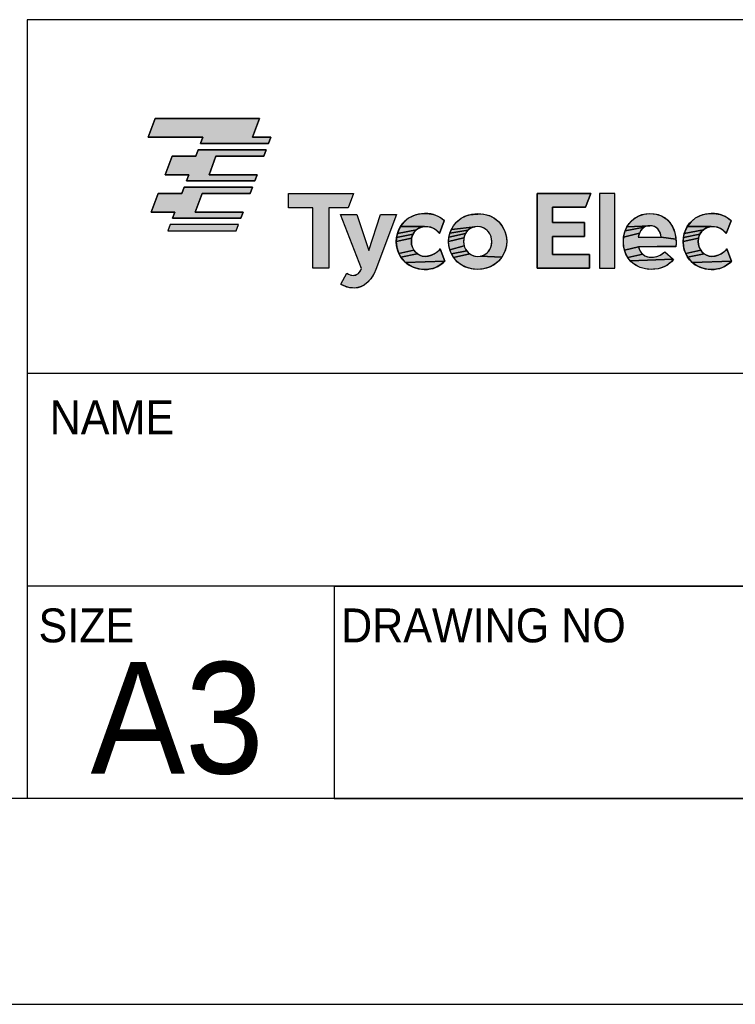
# Model space of a CAD drawing. Extents: x 0 to 420, y 0 to 297.
# Tile 3 of 7: x 273 to 305, y 0 to 44. Entities that reach past the tile are written whole.
import ezdxf

# ---------------------------------------------------------------- set-up
doc = ezdxf.new("R2010")
doc.units = 0
doc.header["$LTSCALE"] = 23.1
doc.layers.get('0').update_dxf_attribs({"linetype": 'CONTINUOUS'})
doc.layers.add('DRAFT_ENTITY', color=7, linetype='CONTINUOUS')
doc.styles.get("Standard").update_dxf_attribs({"font": 'txt', "width": 0.95})

# ---------------------------------------------------------------- blocks, each defined once
blk = doc.blocks.new('TE_H_SMALL_1CPOS_BL0', base_point=(299.304, 35.924))
at = {"linetype": 'CONTINUOUS'}
for points in [[(283.853, 39.724), (283.541, 38.886), (284.366, 38.886), (284.262, 38.606), (281.203, 38.606), (281.307, 38.886), (278.856, 38.886), (279.169, 39.724)], [(284.158, 38.326), (284.054, 38.044), (281.903, 38.044), (281.591, 37.206), (283.743, 37.206), (283.64, 36.928), (280.58, 36.928), (280.683, 37.206), (279.623, 37.206), (279.935, 38.045), (280.995, 38.045), (281.099, 38.326)], [(283.536, 36.649), (283.432, 36.37), (281.28, 36.37), (280.969, 35.532), (283.122, 35.532), (283.018, 35.252), (279.958, 35.252), (280.062, 35.531), (279.001, 35.531), (279.312, 36.371), (280.373, 36.371), (280.477, 36.649)], [(288.075, 36.365), (287.836, 35.723), (286.96, 35.723), (286.96, 33.01), (286.249, 33.01), (286.249, 35.723), (285.15, 35.723), (285.149, 36.365)], [(296.31, 33.013), (296.31, 36.366), (298.71, 36.366), (298.48, 35.749), (296.998, 35.749), (296.998, 35.06), (298.431, 35.06), (298.431, 34.443), (296.998, 34.443), (296.998, 33.629), (298.651, 33.629), (298.651, 33.013)], [(288.762, 33.812), (288.763, 33.813), (289.278, 35.42), (289.999, 35.42), (289.072, 32.952), (289.069, 32.944), (288.97, 32.729), (288.849, 32.543), (288.713, 32.39), (288.568, 32.272), (288.416, 32.19), (288.262, 32.141), (288.107, 32.124), (288.001, 32.129), (287.902, 32.14), (287.722, 32.186), (287.55, 32.262), (287.499, 32.291), (287.77, 32.786), (287.822, 32.758), (287.955, 32.707), (288.062, 32.691), (288.105, 32.695), (288.201, 32.724), (288.291, 32.783), (288.37, 32.875), (288.433, 33.002), (287.488, 35.42), (288.223, 35.42)], [(291.063, 35.455), (291.254, 35.468), (291.467, 35.455), (291.653, 35.42), (291.817, 35.362), (291.964, 35.283), (292.099, 35.18), (292.14, 35.143), (291.925, 34.574), (291.883, 34.622), (291.775, 34.723), (291.661, 34.797), (291.537, 34.848), (291.401, 34.876), (291.249, 34.878), (290.178, 34.884), (290.284, 35.031), (290.409, 35.159), (290.552, 35.267), (290.71, 35.353), (290.881, 35.416)], [(294.04, 35.412), (294.222, 35.344), (294.39, 35.251), (294.539, 35.135), (294.605, 35.072), (294.723, 34.927), (294.818, 34.766), (294.887, 34.592), (294.929, 34.408), (294.943, 34.217), (294.929, 34.026), (294.887, 33.842), (294.818, 33.667), (294.723, 33.505), (293.744, 33.553), (293.838, 33.574), (293.925, 33.608), (294.003, 33.654), (294.073, 33.711), (294.134, 33.78), (294.184, 33.86), (294.224, 33.95), (294.252, 34.048), (294.266, 34.153), (294.268, 34.208), (294.261, 34.313), (294.239, 34.414), (294.222, 34.467), (294.18, 34.557), (294.127, 34.639), (294.063, 34.709), (293.991, 34.769), (293.911, 34.816), (293.825, 34.85), (293.732, 34.871), (293.633, 34.878), (293.532, 34.871), (292.458, 34.757), (292.553, 34.919), (292.672, 35.066), (292.743, 35.135), (292.894, 35.251), (293.062, 35.344), (293.245, 35.412), (293.846, 35.454)], [(301.178, 35.454), (301.363, 35.468), (301.559, 35.454), (301.737, 35.416), (301.897, 35.354), (302.04, 35.27), (302.166, 35.164), (302.276, 35.037), (302.37, 34.888), (302.445, 34.717), (302.499, 34.524), (302.53, 34.314), (301.871, 34.406), (301.869, 34.422), (301.851, 34.508), (301.827, 34.586), (301.796, 34.655), (301.759, 34.716), (301.717, 34.769), (301.67, 34.813), (301.619, 34.85), (301.562, 34.88), (301.501, 34.901), (301.434, 34.914), (301.363, 34.918), (300.334, 34.863), (300.434, 35.016), (300.554, 35.149), (300.69, 35.261), (300.84, 35.35), (301.004, 35.415)], [(303.923, 35.455), (304.114, 35.468), (304.327, 35.455), (304.513, 35.42), (304.677, 35.362), (304.824, 35.283), (304.959, 35.18), (305, 35.143), (304.785, 34.574), (304.744, 34.622), (304.636, 34.722), (304.521, 34.797), (304.397, 34.848), (304.262, 34.876), (304.11, 34.878), (303.038, 34.884), (303.144, 35.03), (303.27, 35.159), (303.413, 35.267), (303.571, 35.353), (303.741, 35.416)], [(301.163, 34.879), (301.106, 34.85), (300.256, 34.692), (300.334, 34.863), (301.363, 34.918), (301.291, 34.914), (301.225, 34.901)], [(290.715, 34.489), (290.677, 34.358), (289.989, 34.208), (290.003, 34.396), (290.739, 34.54)], [(290.809, 34.65), (290.739, 34.54), (290.003, 34.396), (290.042, 34.577), (290.898, 34.74)], [(291.003, 34.81), (290.898, 34.74), (290.042, 34.577), (290.106, 34.749), (290.178, 34.884), (291.249, 34.878), (291.121, 34.856)], [(293.052, 34.475), (293.024, 34.377), (292.333, 34.208), (292.347, 34.399), (293.091, 34.564)], [(293.142, 34.644), (293.091, 34.564), (292.347, 34.399), (292.389, 34.583), (293.203, 34.713)], [(293.273, 34.771), (293.203, 34.713), (292.389, 34.583), (292.458, 34.757), (293.532, 34.871), (293.437, 34.85), (293.351, 34.817)], [(301.871, 34.406), (302.53, 34.314), (302.537, 34.154), (302.53, 33.997), (300.85, 33.978), (300.223, 33.82), (300.184, 34.007), (300.17, 34.208), (300.184, 34.405), (300.889, 34.58), (300.862, 34.5), (300.841, 34.411), (300.84, 34.406), (301.063, 34.406), (301.508, 34.406), (301.842, 34.406)], [(300.961, 34.713), (300.922, 34.651), (300.889, 34.58), (300.184, 34.405), (300.224, 34.595), (300.256, 34.692), (301.106, 34.85), (301.053, 34.813), (301.005, 34.767)], [(303.576, 34.489), (303.538, 34.358), (302.85, 34.208), (302.863, 34.396), (303.599, 34.54)], [(303.669, 34.649), (303.599, 34.54), (302.863, 34.396), (302.902, 34.577), (303.758, 34.74)], [(303.863, 34.81), (303.758, 34.74), (302.902, 34.577), (302.966, 34.749), (303.038, 34.884), (304.11, 34.878), (303.981, 34.856)], [(290.664, 34.217), (290.677, 34.077), (290.715, 33.945), (290.777, 33.825), (290.105, 33.67), (290.042, 33.841), (290.003, 34.021), (289.989, 34.208), (290.677, 34.358)], [(293.008, 34.217), (293.015, 34.112), (293.036, 34.011), (292.389, 33.833), (292.347, 34.016), (292.333, 34.208), (293.024, 34.377), (293.01, 34.272)], [(293.096, 33.867), (293.149, 33.786), (292.458, 33.659), (292.389, 33.833), (293.036, 34.011), (293.054, 33.958)], [(303.525, 34.217), (303.538, 34.077), (303.576, 33.945), (303.638, 33.825), (302.966, 33.67), (302.902, 33.84), (302.863, 34.021), (302.85, 34.208), (303.538, 34.358)], [(290.837, 33.747), (290.931, 33.661), (290.193, 33.512), (290.105, 33.67), (290.777, 33.825)], [(291.277, 33.546), (291.422, 33.559), (291.561, 33.596), (291.694, 33.657), (291.818, 33.741), (291.925, 33.842), (291.957, 33.88), (292.163, 33.327), (290.404, 33.267), (290.279, 33.395), (290.193, 33.512), (290.931, 33.661), (291.038, 33.598), (291.154, 33.559)], [(293.212, 33.715), (293.285, 33.656), (292.553, 33.498), (292.458, 33.659), (293.149, 33.786)], [(293.642, 33.546), (293.744, 33.553), (294.723, 33.505), (294.604, 33.359), (294.533, 33.29), (294.382, 33.174), (294.214, 33.081), (294.031, 33.013), (293.837, 32.971), (293.633, 32.957), (293.429, 32.971), (293.235, 33.013), (293.053, 33.081), (292.886, 33.173), (292.736, 33.289), (292.671, 33.353), (292.553, 33.498), (293.285, 33.656), (293.365, 33.609), (293.451, 33.574), (293.544, 33.553)], [(300.894, 33.841), (300.957, 33.73), (301.038, 33.641), (300.374, 33.49), (300.287, 33.647), (300.223, 33.82), (300.85, 33.978)], [(301.439, 33.506), (301.589, 33.517), (301.723, 33.554), (301.85, 33.617), (301.98, 33.714), (302.024, 33.753), (302.405, 33.416), (300.483, 33.35), (300.374, 33.49), (301.038, 33.641), (301.135, 33.574), (301.249, 33.53), (301.382, 33.507)], [(303.697, 33.747), (303.792, 33.661), (303.053, 33.511), (302.966, 33.67), (303.638, 33.825)], [(304.137, 33.546), (304.282, 33.559), (304.421, 33.596), (304.555, 33.657), (304.678, 33.741), (304.785, 33.842), (304.817, 33.88), (305.023, 33.327), (303.265, 33.266), (303.139, 33.395), (303.053, 33.511), (303.792, 33.661), (303.898, 33.597), (304.015, 33.559)], [(292.108, 33.275), (292.08, 33.249), (291.941, 33.144), (291.794, 33.064), (291.634, 33.006), (291.453, 32.969), (291.245, 32.957), (291.055, 32.97), (290.875, 33.008), (290.705, 33.072), (290.547, 33.158), (290.404, 33.267), (292.163, 33.327), (292.15, 33.314)], [(302.409, 33.397), (302.283, 33.265), (302.144, 33.157), (301.99, 33.071), (301.821, 33.009), (301.729, 32.986), (301.299, 32.962), (301.105, 32.993), (300.925, 33.048), (300.76, 33.128), (300.612, 33.229), (300.483, 33.35), (302.405, 33.416), (302.416, 33.406)], [(304.969, 33.275), (304.94, 33.249), (304.801, 33.143), (304.655, 33.063), (304.495, 33.005), (304.313, 32.969), (304.105, 32.956), (303.916, 32.97), (303.735, 33.008), (303.565, 33.071), (303.407, 33.158), (303.265, 33.266), (305.023, 33.327), (305.01, 33.314)]]:
    blk.add_hatch(color=2, dxfattribs=at).paths.add_polyline_path(points)
at = {"color": 2, "linetype": 'CONTINUOUS'}
for p, q in [((279.169, 39.724), (278.856, 38.886)), ((279.169, 39.724), (278.856, 38.886)), ((283.853, 39.724), (279.169, 39.724)), ((283.853, 39.724), (279.169, 39.724)), ((283.541, 38.886), (283.853, 39.724)), ((283.541, 38.886), (283.853, 39.724)), ((278.856, 38.886), (281.307, 38.886)), ((278.856, 38.886), (281.307, 38.886)), ((281.307, 38.886), (281.203, 38.606)), ((281.307, 38.886), (281.203, 38.606)), ((284.366, 38.886), (283.541, 38.886)), ((284.366, 38.886), (283.541, 38.886)), ((284.262, 38.606), (284.366, 38.886)), ((284.262, 38.606), (284.366, 38.886)), ((281.203, 38.606), (284.262, 38.606)), ((281.203, 38.606), (284.262, 38.606)), ((279.935, 38.045), (279.623, 37.206)), ((279.935, 38.045), (279.623, 37.206)), ((280.995, 38.045), (279.935, 38.045)), ((280.995, 38.045), (279.935, 38.045)), ((281.099, 38.326), (280.995, 38.045)), ((281.099, 38.326), (280.995, 38.045)), ((284.158, 38.326), (281.099, 38.326)), ((284.158, 38.326), (281.099, 38.326)), ((281.591, 37.206), (281.903, 38.044)), ((281.591, 37.206), (281.903, 38.044)), ((281.903, 38.044), (284.054, 38.044)), ((281.903, 38.044), (284.054, 38.044)), ((284.054, 38.044), (284.158, 38.326)), ((284.054, 38.044), (284.158, 38.326)), ((279.623, 37.206), (280.683, 37.206)), ((279.623, 37.206), (280.683, 37.206)), ((280.683, 37.206), (280.58, 36.928)), ((280.683, 37.206), (280.58, 36.928)), ((283.743, 37.206), (281.591, 37.206)), ((283.743, 37.206), (281.591, 37.206)), ((283.64, 36.928), (283.743, 37.206)), ((283.64, 36.928), (283.743, 37.206)), ((280.58, 36.928), (283.64, 36.928)), ((280.58, 36.928), (283.64, 36.928)), ((279.312, 36.371), (279.001, 35.531)), ((279.312, 36.371), (279.001, 35.531)), ((280.373, 36.371), (279.312, 36.371)), ((280.373, 36.371), (279.312, 36.371)), ((280.477, 36.649), (280.373, 36.371)), ((280.477, 36.649), (280.373, 36.371)), ((283.536, 36.649), (280.477, 36.649)), ((283.536, 36.649), (280.477, 36.649)), ((280.969, 35.532), (281.28, 36.37)), ((280.969, 35.532), (281.28, 36.37)), ((281.28, 36.37), (283.432, 36.37)), ((281.28, 36.37), (283.432, 36.37)), ((283.432, 36.37), (283.536, 36.649)), ((283.432, 36.37), (283.536, 36.649)), ((285.149, 36.365), (288.075, 36.365)), ((285.15, 35.723), (285.149, 36.365)), ((285.15, 35.723), (285.149, 36.365)), ((285.149, 36.365), (288.075, 36.365)), ((288.075, 36.365), (287.836, 35.723)), ((288.075, 36.365), (287.836, 35.723)), ((296.31, 36.366), (296.31, 33.013)), ((298.71, 36.366), (296.31, 36.366)), ((298.71, 36.366), (296.31, 36.366)), ((296.31, 36.366), (296.31, 33.013)), ((298.48, 35.749), (298.71, 36.366)), ((298.48, 35.749), (298.71, 36.366)), ((299.784, 36.363), (299.1, 36.363)), ((299.1, 36.363), (299.1, 33.011)), ((299.784, 36.363), (299.1, 36.363)), ((299.1, 36.363), (299.1, 33.011)), ((299.784, 33.011), (299.784, 36.363)), ((299.784, 33.011), (299.784, 36.363)), ((279.001, 35.531), (280.062, 35.531)), ((279.001, 35.531), (280.062, 35.531)), ((280.062, 35.531), (279.958, 35.252)), ((280.062, 35.531), (279.958, 35.252)), ((283.122, 35.532), (280.969, 35.532)), ((283.122, 35.532), (280.969, 35.532)), ((283.018, 35.252), (283.122, 35.532)), ((283.018, 35.252), (283.122, 35.532)), ((286.249, 35.723), (285.15, 35.723)), ((286.249, 35.723), (285.15, 35.723)), ((286.249, 33.01), (286.249, 35.723)), ((286.249, 33.01), (286.249, 35.723)), ((287.836, 35.723), (286.96, 35.723)), ((286.96, 35.723), (286.96, 33.01)), ((287.836, 35.723), (286.96, 35.723)), ((286.96, 35.723), (286.96, 33.01)), ((296.998, 35.06), (296.998, 35.749)), ((296.998, 35.749), (298.48, 35.749)), ((296.998, 35.06), (296.998, 35.749)), ((296.998, 35.749), (298.48, 35.749)), ((279.855, 34.972), (279.75, 34.693)), ((279.855, 34.972), (279.75, 34.693)), ((282.914, 34.972), (279.855, 34.972)), ((282.914, 34.972), (279.855, 34.972)), ((279.958, 35.252), (283.018, 35.252)), ((279.958, 35.252), (283.018, 35.252)), ((282.81, 34.693), (282.914, 34.972)), ((282.81, 34.693), (282.914, 34.972)), ((298.431, 35.06), (296.998, 35.06)), ((298.431, 35.06), (296.998, 35.06)), ((298.431, 34.443), (298.431, 35.06)), ((298.431, 34.443), (298.431, 35.06)), ((279.75, 34.693), (282.81, 34.693)), ((279.75, 34.693), (282.81, 34.693)), ((296.998, 33.629), (296.998, 34.443)), ((296.998, 34.443), (298.431, 34.443)), ((296.998, 33.629), (296.998, 34.443)), ((296.998, 34.443), (298.431, 34.443)), ((298.651, 33.629), (296.998, 33.629)), ((298.651, 33.629), (296.998, 33.629)), ((298.651, 33.013), (298.651, 33.629)), ((298.651, 33.013), (298.651, 33.629)), ((286.96, 33.01), (286.249, 33.01)), ((286.96, 33.01), (286.249, 33.01)), ((296.31, 33.013), (298.651, 33.013)), ((296.31, 33.013), (298.651, 33.013)), ((299.1, 33.011), (299.784, 33.011)), ((299.1, 33.011), (299.784, 33.011))]:
    blk.add_line(p, q, dxfattribs=at)
for points in [[(283.853, 39.724), (283.541, 38.886), (284.366, 38.886), (284.262, 38.606), (281.203, 38.606), (281.307, 38.886), (278.856, 38.886), (279.169, 39.724), (283.853, 39.724)], [(284.158, 38.326), (284.054, 38.044), (281.903, 38.044), (281.591, 37.206), (283.743, 37.206), (283.64, 36.928), (280.58, 36.928), (280.683, 37.206), (279.623, 37.206), (279.935, 38.045), (280.995, 38.045), (281.099, 38.326), (284.158, 38.326)], [(283.536, 36.649), (283.432, 36.37), (281.28, 36.37), (280.969, 35.532), (283.122, 35.532), (283.018, 35.252), (279.958, 35.252), (280.062, 35.531), (279.001, 35.531), (279.312, 36.371), (280.373, 36.371), (280.477, 36.649), (283.536, 36.649)], [(288.075, 36.365), (287.836, 35.723), (286.96, 35.723), (286.96, 33.01), (286.249, 33.01), (286.249, 35.723), (285.15, 35.723), (285.149, 36.365), (288.075, 36.365)], [(296.31, 33.013), (296.31, 36.366), (298.71, 36.366), (298.48, 35.749), (296.998, 35.749), (296.998, 35.06), (298.431, 35.06), (298.431, 34.443), (296.998, 34.443), (296.998, 33.629), (298.651, 33.629), (298.651, 33.013), (296.31, 33.013)], [(288.762, 33.812), (288.763, 33.813), (289.278, 35.42), (289.999, 35.42), (289.072, 32.952), (289.069, 32.944), (288.97, 32.729), (288.849, 32.543), (288.713, 32.39), (288.568, 32.272), (288.416, 32.19), (288.262, 32.141), (288.107, 32.124), (288.001, 32.129), (287.902, 32.14), (287.722, 32.186), (287.55, 32.262), (287.499, 32.291), (287.77, 32.786), (287.822, 32.758), (287.955, 32.707), (288.062, 32.691), (288.105, 32.695), (288.201, 32.724), (288.291, 32.783), (288.37, 32.875), (288.433, 33.002), (287.488, 35.42), (288.223, 35.42), (288.762, 33.812)], [(291.063, 35.455), (291.254, 35.468), (291.467, 35.455), (291.653, 35.42), (291.817, 35.362), (291.964, 35.283), (292.099, 35.18), (292.14, 35.143), (291.925, 34.574), (291.883, 34.622), (291.775, 34.723), (291.661, 34.797), (291.537, 34.848), (291.401, 34.876), (291.249, 34.878), (290.178, 34.884), (290.284, 35.031), (290.409, 35.159), (290.552, 35.267), (290.71, 35.353), (290.881, 35.416), (291.063, 35.455)], [(294.04, 35.412), (294.222, 35.344), (294.39, 35.251), (294.539, 35.135), (294.605, 35.072), (294.723, 34.927), (294.818, 34.766), (294.887, 34.592), (294.929, 34.408), (294.943, 34.217), (294.929, 34.026), (294.887, 33.842), (294.818, 33.667), (294.723, 33.505), (293.744, 33.553), (293.838, 33.574), (293.925, 33.608), (294.003, 33.654), (294.073, 33.711), (294.134, 33.78), (294.184, 33.86), (294.224, 33.95), (294.252, 34.048), (294.266, 34.153), (294.268, 34.208), (294.261, 34.313), (294.239, 34.414), (294.222, 34.467), (294.18, 34.557), (294.127, 34.639), (294.063, 34.709), (293.991, 34.769), (293.911, 34.816), (293.825, 34.85), (293.732, 34.871), (293.633, 34.878), (293.532, 34.871), (292.458, 34.757), (292.553, 34.919), (292.672, 35.066), (292.743, 35.135), (292.894, 35.251), (293.062, 35.344), (293.245, 35.412), (293.846, 35.454), (294.04, 35.412)], [(301.178, 35.454), (301.363, 35.468), (301.559, 35.454), (301.737, 35.416), (301.897, 35.354), (302.04, 35.27), (302.166, 35.164), (302.276, 35.037), (302.37, 34.888), (302.445, 34.717), (302.499, 34.524), (302.53, 34.314), (301.871, 34.406), (301.869, 34.422), (301.851, 34.508), (301.827, 34.586), (301.796, 34.655), (301.759, 34.716), (301.717, 34.769), (301.67, 34.813), (301.619, 34.85), (301.562, 34.88), (301.501, 34.901), (301.434, 34.914), (301.363, 34.918), (300.334, 34.863), (300.434, 35.016), (300.554, 35.149), (300.69, 35.261), (300.84, 35.35), (301.004, 35.415), (301.178, 35.454)], [(303.923, 35.455), (304.114, 35.468), (304.327, 35.455), (304.513, 35.42), (304.677, 35.362), (304.824, 35.283), (304.959, 35.18), (305, 35.143), (304.785, 34.574), (304.744, 34.622), (304.636, 34.722), (304.521, 34.797), (304.397, 34.848), (304.262, 34.876), (304.11, 34.878), (303.038, 34.884), (303.144, 35.03), (303.27, 35.159), (303.413, 35.267), (303.571, 35.353), (303.741, 35.416), (303.923, 35.455)], [(301.163, 34.879), (301.106, 34.85), (300.256, 34.692), (300.334, 34.863), (301.363, 34.918), (301.291, 34.914), (301.225, 34.901), (301.163, 34.879)], [(290.715, 34.489), (290.677, 34.358), (289.989, 34.208), (290.003, 34.396), (290.739, 34.54), (290.715, 34.489)], [(290.809, 34.65), (290.739, 34.54), (290.003, 34.396), (290.042, 34.577), (290.898, 34.74), (290.809, 34.65)], [(291.003, 34.81), (290.898, 34.74), (290.042, 34.577), (290.106, 34.749), (290.178, 34.884), (291.249, 34.878), (291.121, 34.856), (291.003, 34.81)], [(293.052, 34.475), (293.024, 34.377), (292.333, 34.208), (292.347, 34.399), (293.091, 34.564), (293.052, 34.475)], [(293.142, 34.644), (293.091, 34.564), (292.347, 34.399), (292.389, 34.583), (293.203, 34.713), (293.142, 34.644)], [(293.273, 34.771), (293.203, 34.713), (292.389, 34.583), (292.458, 34.757), (293.532, 34.871), (293.437, 34.85), (293.351, 34.817), (293.273, 34.771)], [(301.871, 34.406), (302.53, 34.314), (302.537, 34.154), (302.53, 33.997), (300.85, 33.978), (300.223, 33.82), (300.184, 34.007), (300.17, 34.208), (300.184, 34.405), (300.889, 34.58), (300.862, 34.5), (300.841, 34.411), (300.84, 34.406), (301.063, 34.406), (301.508, 34.406), (301.842, 34.406), (301.871, 34.406)], [(300.961, 34.713), (300.922, 34.651), (300.889, 34.58), (300.184, 34.405), (300.224, 34.595), (300.256, 34.692), (301.106, 34.85), (301.053, 34.813), (301.005, 34.767), (300.961, 34.713)], [(303.576, 34.489), (303.538, 34.358), (302.85, 34.208), (302.863, 34.396), (303.599, 34.54), (303.576, 34.489)], [(303.669, 34.649), (303.599, 34.54), (302.863, 34.396), (302.902, 34.577), (303.758, 34.74), (303.669, 34.649)], [(303.863, 34.81), (303.758, 34.74), (302.902, 34.577), (302.966, 34.749), (303.038, 34.884), (304.11, 34.878), (303.981, 34.856), (303.863, 34.81)], [(290.664, 34.217), (290.677, 34.077), (290.715, 33.945), (290.777, 33.825), (290.105, 33.67), (290.042, 33.841), (290.003, 34.021), (289.989, 34.208), (290.677, 34.358), (290.664, 34.217)], [(293.008, 34.217), (293.015, 34.112), (293.036, 34.011), (292.389, 33.833), (292.347, 34.016), (292.333, 34.208), (293.024, 34.377), (293.01, 34.272), (293.008, 34.217)], [(293.096, 33.867), (293.149, 33.786), (292.458, 33.659), (292.389, 33.833), (293.036, 34.011), (293.054, 33.958), (293.096, 33.867)], [(303.525, 34.217), (303.538, 34.077), (303.576, 33.945), (303.638, 33.825), (302.966, 33.67), (302.902, 33.84), (302.863, 34.021), (302.85, 34.208), (303.538, 34.358), (303.525, 34.217)], [(290.837, 33.747), (290.931, 33.661), (290.193, 33.512), (290.105, 33.67), (290.777, 33.825), (290.837, 33.747)], [(291.277, 33.546), (291.422, 33.559), (291.561, 33.596), (291.694, 33.657), (291.818, 33.741), (291.925, 33.842), (291.957, 33.88), (292.163, 33.327), (290.404, 33.267), (290.279, 33.395), (290.193, 33.512), (290.931, 33.661), (291.038, 33.598), (291.154, 33.559), (291.277, 33.546)], [(293.212, 33.715), (293.285, 33.656), (292.553, 33.498), (292.458, 33.659), (293.149, 33.786), (293.212, 33.715)], [(293.642, 33.546), (293.744, 33.553), (294.723, 33.505), (294.604, 33.359), (294.533, 33.29), (294.382, 33.174), (294.214, 33.081), (294.031, 33.013), (293.837, 32.971), (293.633, 32.957), (293.429, 32.971), (293.235, 33.013), (293.053, 33.081), (292.886, 33.173), (292.736, 33.289), (292.671, 33.353), (292.553, 33.498), (293.285, 33.656), (293.365, 33.609), (293.451, 33.574), (293.544, 33.553), (293.642, 33.546)], [(300.894, 33.841), (300.957, 33.73), (301.038, 33.641), (300.374, 33.49), (300.287, 33.647), (300.223, 33.82), (300.85, 33.978), (300.894, 33.841)], [(301.439, 33.506), (301.589, 33.517), (301.723, 33.554), (301.85, 33.617), (301.98, 33.714), (302.024, 33.753), (302.405, 33.416), (300.483, 33.35), (300.374, 33.49), (301.038, 33.641), (301.135, 33.574), (301.249, 33.53), (301.382, 33.507), (301.439, 33.506)], [(303.697, 33.747), (303.792, 33.661), (303.053, 33.511), (302.966, 33.67), (303.638, 33.825), (303.697, 33.747)], [(304.137, 33.546), (304.282, 33.559), (304.421, 33.596), (304.555, 33.657), (304.678, 33.741), (304.785, 33.842), (304.817, 33.88), (305.023, 33.327), (303.265, 33.266), (303.139, 33.395), (303.053, 33.511), (303.792, 33.661), (303.898, 33.597), (304.015, 33.559), (304.137, 33.546)], [(292.108, 33.275), (292.08, 33.249), (291.941, 33.144), (291.794, 33.064), (291.634, 33.006), (291.453, 32.969), (291.245, 32.957), (291.055, 32.97), (290.875, 33.008), (290.705, 33.072), (290.547, 33.158), (290.404, 33.267), (292.163, 33.327), (292.15, 33.314), (292.108, 33.275)], [(302.409, 33.397), (302.283, 33.265), (302.144, 33.157), (301.99, 33.071), (301.821, 33.009), (301.729, 32.986), (301.299, 32.962), (301.105, 32.993), (300.925, 33.048), (300.76, 33.128), (300.612, 33.229), (300.483, 33.35), (302.405, 33.416), (302.416, 33.406), (302.409, 33.397)], [(304.969, 33.275), (304.94, 33.249), (304.801, 33.143), (304.655, 33.063), (304.495, 33.005), (304.313, 32.969), (304.105, 32.956), (303.916, 32.97), (303.735, 33.008), (303.565, 33.071), (303.407, 33.158), (303.265, 33.266), (305.023, 33.327), (305.01, 33.314), (304.969, 33.275)]]:
    blk.add_lwpolyline(points, dxfattribs=at)
for points, knots in [([(288.762, 33.812), (288.762, 33.812), (288.223, 35.42), (288.223, 35.42), (288.223, 35.42), (287.488, 35.42), (287.488, 35.42), (287.488, 35.42), (288.433, 33.002), (288.433, 33.002), (288.345, 32.764), (288.179, 32.691), (288.062, 32.691), (287.972, 32.691), (287.86, 32.732), (287.77, 32.786), (287.77, 32.786), (287.499, 32.291), (287.499, 32.291), (287.675, 32.187), (287.86, 32.124), (288.107, 32.124), (288.517, 32.124), (288.888, 32.462), (289.072, 32.952), (289.072, 32.952), (289.999, 35.42), (289.999, 35.42), (289.999, 35.42), (289.278, 35.42), (289.278, 35.42), (289.278, 35.42), (288.763, 33.813), (288.763, 33.813), (288.763, 33.813), (288.762, 33.812), (288.762, 33.812)], [0, 0, 0, 0, 1, 1, 1, 2, 2, 2, 3, 3, 3, 4, 4, 4, 5, 5, 5, 6, 6, 6, 7, 7, 7, 8, 8, 8, 9, 9, 9, 10, 10, 10, 11, 11, 11, 12, 12, 12, 12]), ([(288.762, 33.812), (288.762, 33.812), (288.223, 35.42), (288.223, 35.42), (288.223, 35.42), (287.488, 35.42), (287.488, 35.42), (287.488, 35.42), (288.433, 33.002), (288.433, 33.002), (288.345, 32.764), (288.179, 32.691), (288.062, 32.691), (287.972, 32.691), (287.86, 32.732), (287.77, 32.786), (287.77, 32.786), (287.499, 32.291), (287.499, 32.291), (287.675, 32.187), (287.86, 32.124), (288.107, 32.124), (288.517, 32.124), (288.888, 32.462), (289.072, 32.952), (289.072, 32.952), (289.999, 35.42), (289.999, 35.42), (289.999, 35.42), (289.278, 35.42), (289.278, 35.42), (289.278, 35.42), (288.763, 33.813), (288.763, 33.813), (288.763, 33.813), (288.762, 33.812), (288.762, 33.812)], [0, 0, 0, 0, 1, 1, 1, 2, 2, 2, 3, 3, 3, 4, 4, 4, 5, 5, 5, 6, 6, 6, 7, 7, 7, 8, 8, 8, 9, 9, 9, 10, 10, 10, 11, 11, 11, 12, 12, 12, 12]), ([(292.163, 33.327), (292.159, 33.322), (292.155, 33.318), (292.15, 33.314), (292.136, 33.301), (292.123, 33.287), (292.108, 33.275), (291.9, 33.084), (291.645, 32.957), (291.245, 32.957), (290.52, 32.957), (289.989, 33.515), (289.989, 34.208), (289.989, 34.901), (290.516, 35.468), (291.254, 35.468), (291.658, 35.468), (291.927, 35.347), (292.14, 35.143), (292.14, 35.143), (291.925, 34.574), (291.925, 34.574), (291.772, 34.761), (291.563, 34.9), (291.249, 34.878), (290.908, 34.855), (290.664, 34.577), (290.664, 34.217), (290.664, 33.843), (290.934, 33.546), (291.277, 33.546), (291.596, 33.546), (291.836, 33.726), (291.957, 33.88), (291.957, 33.88), (292.163, 33.327), (292.163, 33.327)], [0, 0, 0, 0, 1, 1, 1, 2, 2, 2, 3, 3, 3, 4, 4, 4, 5, 5, 5, 6, 6, 6, 7, 7, 7, 8, 8, 8, 9, 9, 9, 10, 10, 10, 11, 11, 11, 12, 12, 12, 12]), ([(292.163, 33.327), (292.159, 33.322), (292.155, 33.318), (292.15, 33.314), (292.136, 33.301), (292.123, 33.287), (292.108, 33.275), (291.9, 33.084), (291.645, 32.957), (291.245, 32.957), (290.52, 32.957), (289.989, 33.515), (289.989, 34.208), (289.989, 34.901), (290.516, 35.468), (291.254, 35.468), (291.658, 35.468), (291.927, 35.347), (292.14, 35.143), (292.14, 35.143), (291.925, 34.574), (291.925, 34.574), (291.772, 34.761), (291.563, 34.9), (291.249, 34.878), (290.908, 34.855), (290.664, 34.577), (290.664, 34.217), (290.664, 33.843), (290.934, 33.546), (291.277, 33.546), (291.596, 33.546), (291.836, 33.726), (291.957, 33.88), (291.957, 33.88), (292.163, 33.327), (292.163, 33.327)], [0, 0, 0, 0, 1, 1, 1, 2, 2, 2, 3, 3, 3, 4, 4, 4, 5, 5, 5, 6, 6, 6, 7, 7, 7, 8, 8, 8, 9, 9, 9, 10, 10, 10, 11, 11, 11, 12, 12, 12, 12]), ([(293.642, 35.468), (292.891, 35.468), (292.333, 34.905), (292.333, 34.208), (292.333, 33.51), (292.886, 32.957), (293.633, 32.957), (294.385, 32.957), (294.943, 33.519), (294.943, 34.217), (294.943, 34.914), (294.39, 35.468), (293.642, 35.468)], [0, 0, 0, 0, 1, 1, 1, 2, 2, 2, 3, 3, 3, 4, 4, 4, 4]), ([(293.642, 35.468), (292.891, 35.468), (292.333, 34.905), (292.333, 34.208), (292.333, 33.51), (292.886, 32.957), (293.633, 32.957), (294.385, 32.957), (294.943, 33.519), (294.943, 34.217), (294.943, 34.914), (294.39, 35.468), (293.642, 35.468)], [0, 0, 0, 0, 1, 1, 1, 2, 2, 2, 3, 3, 3, 4, 4, 4, 4]), ([(301.363, 35.468), (300.661, 35.468), (300.17, 34.901), (300.17, 34.208), (300.17, 33.465), (300.705, 32.956), (301.43, 32.956), (301.866, 32.956), (302.191, 33.127), (302.416, 33.406), (302.416, 33.406), (302.024, 33.753), (302.024, 33.753), (301.835, 33.577), (301.669, 33.506), (301.439, 33.506), (301.133, 33.506), (300.922, 33.668), (300.85, 33.978), (300.85, 33.978), (302.528, 33.978), (302.528, 33.978), (302.533, 34.041), (302.537, 34.091), (302.537, 34.154), (302.537, 34.842), (302.168, 35.468), (301.363, 35.468)], [0, 0, 0, 0, 1, 1, 1, 2, 2, 2, 3, 3, 3, 4, 4, 4, 5, 5, 5, 6, 6, 6, 7, 7, 7, 8, 8, 8, 9, 9, 9, 9]), ([(301.363, 35.468), (300.661, 35.468), (300.17, 34.901), (300.17, 34.208), (300.17, 33.465), (300.705, 32.956), (301.43, 32.956), (301.866, 32.956), (302.191, 33.127), (302.416, 33.406), (302.416, 33.406), (302.024, 33.753), (302.024, 33.753), (301.835, 33.577), (301.669, 33.506), (301.439, 33.506), (301.133, 33.506), (300.922, 33.668), (300.85, 33.978), (300.85, 33.978), (302.528, 33.978), (302.528, 33.978), (302.533, 34.041), (302.537, 34.091), (302.537, 34.154), (302.537, 34.842), (302.168, 35.468), (301.363, 35.468)], [0, 0, 0, 0, 1, 1, 1, 2, 2, 2, 3, 3, 3, 4, 4, 4, 5, 5, 5, 6, 6, 6, 7, 7, 7, 8, 8, 8, 9, 9, 9, 9]), ([(305.023, 33.327), (305.019, 33.322), (305.015, 33.318), (305.01, 33.314), (304.997, 33.3), (304.983, 33.287), (304.969, 33.275), (304.76, 33.084), (304.506, 32.956), (304.105, 32.956), (303.381, 32.956), (302.85, 33.514), (302.85, 34.208), (302.85, 34.901), (303.376, 35.468), (304.114, 35.468), (304.518, 35.468), (304.787, 35.347), (305, 35.143), (305, 35.143), (304.785, 34.574), (304.785, 34.574), (304.632, 34.761), (304.423, 34.9), (304.11, 34.878), (303.769, 34.855), (303.525, 34.577), (303.525, 34.217), (303.525, 33.843), (303.794, 33.546), (304.137, 33.546), (304.456, 33.546), (304.696, 33.726), (304.817, 33.88), (304.817, 33.88), (305.023, 33.327), (305.023, 33.327)], [0, 0, 0, 0, 1, 1, 1, 2, 2, 2, 3, 3, 3, 4, 4, 4, 5, 5, 5, 6, 6, 6, 7, 7, 7, 8, 8, 8, 9, 9, 9, 10, 10, 10, 11, 11, 11, 12, 12, 12, 12]), ([(305.023, 33.327), (305.019, 33.322), (305.015, 33.318), (305.01, 33.314), (304.997, 33.3), (304.983, 33.287), (304.969, 33.275), (304.76, 33.084), (304.506, 32.956), (304.105, 32.956), (303.381, 32.956), (302.85, 33.514), (302.85, 34.208), (302.85, 34.901), (303.376, 35.468), (304.114, 35.468), (304.518, 35.468), (304.787, 35.347), (305, 35.143), (305, 35.143), (304.785, 34.574), (304.785, 34.574), (304.632, 34.761), (304.423, 34.9), (304.11, 34.878), (303.769, 34.855), (303.525, 34.577), (303.525, 34.217), (303.525, 33.843), (303.794, 33.546), (304.137, 33.546), (304.456, 33.546), (304.696, 33.726), (304.817, 33.88), (304.817, 33.88), (305.023, 33.327), (305.023, 33.327)], [0, 0, 0, 0, 1, 1, 1, 2, 2, 2, 3, 3, 3, 4, 4, 4, 5, 5, 5, 6, 6, 6, 7, 7, 7, 8, 8, 8, 9, 9, 9, 10, 10, 10, 11, 11, 11, 12, 12, 12, 12]), ([(300.84, 34.406), (300.894, 34.716), (301.079, 34.918), (301.363, 34.918), (301.65, 34.918), (301.831, 34.712), (301.871, 34.406), (301.871, 34.406), (300.84, 34.406), (300.84, 34.406)], [0, 0, 0, 0, 1, 1, 1, 2, 2, 2, 3, 3, 3, 3]), ([(300.84, 34.406), (300.894, 34.716), (301.079, 34.918), (301.363, 34.918), (301.65, 34.918), (301.831, 34.712), (301.871, 34.406), (301.871, 34.406), (300.84, 34.406), (300.84, 34.406)], [0, 0, 0, 0, 1, 1, 1, 2, 2, 2, 3, 3, 3, 3]), ([(293.642, 33.546), (293.264, 33.546), (293.008, 33.852), (293.008, 34.217), (293.008, 34.577), (293.242, 34.878), (293.633, 34.878), (294.012, 34.878), (294.268, 34.572), (294.268, 34.208), (294.268, 33.848), (294.034, 33.546), (293.642, 33.546)], [0, 0, 0, 0, 1, 1, 1, 2, 2, 2, 3, 3, 3, 4, 4, 4, 4]), ([(293.642, 33.546), (293.264, 33.546), (293.008, 33.852), (293.008, 34.217), (293.008, 34.577), (293.242, 34.878), (293.633, 34.878), (294.012, 34.878), (294.268, 34.572), (294.268, 34.208), (294.268, 33.848), (294.034, 33.546), (293.642, 33.546)], [0, 0, 0, 0, 1, 1, 1, 2, 2, 2, 3, 3, 3, 4, 4, 4, 4])]:
    blk.add_open_spline(points, degree=3, knots=knots, dxfattribs=at)
for points in [[(299.784, 33.011), (299.1, 33.011), (299.784, 36.363), (299.1, 36.363)], [(293.642, 35.468), (293.846, 35.454), (293.439, 35.454), (293.245, 35.412)], [(282.81, 34.693), (279.75, 34.693), (282.914, 34.972), (279.855, 34.972)], [(300.85, 33.978), (302.53, 33.997), (300.897, 33.978), (302.528, 33.978)], [(301.634, 32.97), (301.43, 32.956), (301.729, 32.986), (301.299, 32.962)]]:
    blk.add_solid(points, dxfattribs=at)

msp = doc.modelspace()

# ---------------------------------------------------------------- linework, layer by layer
at = {"color": 7, "linetype": 'CONTINUOUS'}
for p, q in [((409.209, 44.159), (273.439, 44.159)), ((273.439, 44.159), (273.439, 9.234)), ((409.209, 18.759), (273.439, 18.759)), ((287.208, 18.759), (287.208, 9.234)), ((409.209, 9.234), (17.784, 9.234)), ((0, 0), (420, 0))]:
    msp.add_line(p, q, dxfattribs=at)
at = {"color": 2, "linetype": 'CONTINUOUS'}
for p, q in [((287.209, 18.759), (409.209, 18.759)), ((287.209, 18.759), (287.209, 9.234)), ((287.209, 9.234), (409.209, 9.234))]:
    msp.add_line(p, q, dxfattribs=at)
at = {"layer": 'DRAFT_ENTITY', "color": 7, "linetype": 'CONTINUOUS'}
msp.add_line((409.209, 28.285), (273.439, 28.285), dxfattribs=at)

# ---------------------------------------------------------------- block references
at = {"color": 2, "linetype": 'CONTINUOUS'}
msp.add_blockref('TE_H_SMALL_1CPOS_BL0', (299.304, 35.924), dxfattribs=at)

# ---------------------------------------------------------------- texts
at = {"color": 2, "linetype": 'CONTINUOUS', "width": 0.95}
for s, height, p in [('NAME', 1.52, (274.445, 25.566)), ('SIZE', 1.52, (273.945, 16.233)), ('DRAWING NO', 1.52, (287.514, 16.233)), ('A3', 5, (276.28, 10.349))]:
    msp.add_text(s, height=height, dxfattribs=at).set_placement(p)

doc.saveas('drawing.dxf')
